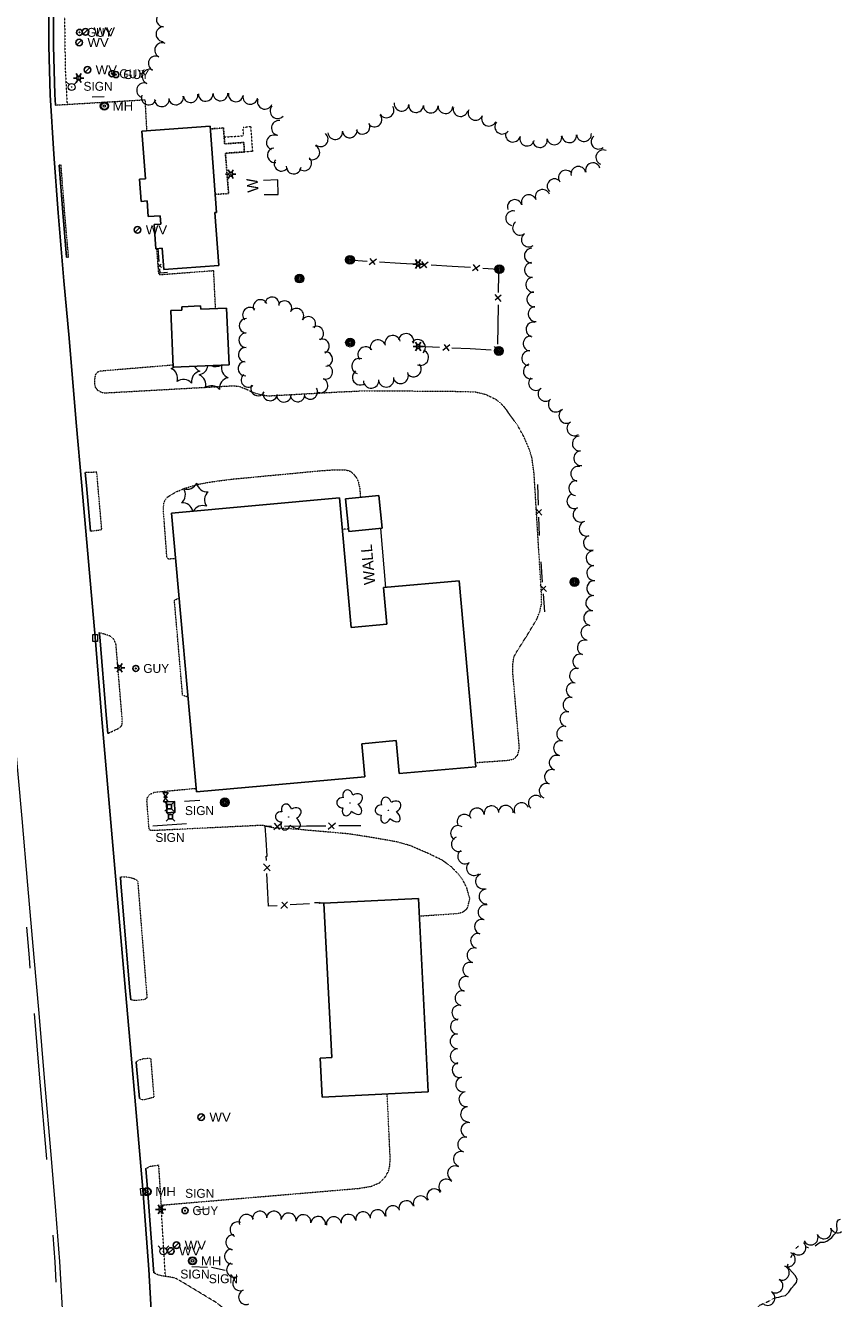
# Model space of a CAD drawing. Extents: x 386588 to 390135, y 96998 to 113606.
# Tile 40 of 93: x 387858 to 388298, y 100516 to 101202. Entities that reach past the tile are written whole.
import ezdxf
from ezdxf.enums import TextEntityAlignment as Align

# ---------------------------------------------------------------- set-up
doc = ezdxf.new("R2010")
doc.units = 0
doc.header["$MEASUREMENT"] = 0
for name, pattern in [('Wisdot3', [0.1875, 0.125, -0.0625]), ('Wisdot5', [0.1, 0.05, -0.05]), ('Wisdot6', [0.375, 0.125, -0.0625, 0.03125, -0.0625, 0.03125, -0.0625])]:
    doc.linetypes.add(name, pattern=pattern)
for name, color, linetype, lineweight in [('E_BLD', 241, 'Continuous', 25), ('E_DRN', 40, 'Continuous', 15), ('E_DWY', 2, 'Wisdot3', 15), ('E_LAND_Vegetation', 3, 'Continuous', 15), ('E_LTG', 21, 'Continuous', 25), ('E_MISCPROP', 30, 'Continuous', 15), ('E_MISCPROP_HvyDash', 241, 'Wisdot3', 25), ('E_MISCPROP_Railing', 30, 'Continuous', 15), ('E_PATH_Sidewalk', 2, 'Wisdot5', 15), ('E_RDWY', 21, 'Continuous', 25), ('E_RDWY_AsphConc', 200, 'Continuous', 25), ('E_SGN', 21, 'Continuous', 15), ('E_UTL_AG', 30, 'Continuous', 15), ('E_UTL_AG_Bold', 30, 'Continuous', 25), ('E_UTL_EGuyWire', 200, 'Continuous', 25), ('E_UTL_MH', 30, 'Continuous', 15), ('E_UTL_W', 5, 'Continuous', 25), ('E_UTL_WHydrant', 4, 'Continuous', 15), ('E_WAL', 40, 'Continuous', 25), ('E_WTR', 4, 'Wisdot6', 15), ('E_WTR_Elevations', 4, 'Continuous', 15)]:
    doc.layers.add(name, color=color, linetype=linetype, lineweight=lineweight)
doc.layers.add('P2S1_Complete', color=7, linetype='Continuous', lineweight=15, transparency=0.9)
doc.styles.add('Style-dot_font5', font='dot_font5.shx')
doc.styles.add('Style-IGR_FONT_0', font='dot_font15.shx')

# ---------------------------------------------------------------- blocks, each defined once
blk = doc.blocks.new('GUY')
at = {"layer": 'E_UTL_EGuyWire'}
for radius in [4, 0.5]:
    blk.add_circle((0, 0), radius, dxfattribs=at)
at = {"layer": 'E_UTL_EGuyWire', "style": 'Style-dot_font5'}
blk.add_text('GUY', height=12, dxfattribs=at).set_placement((10, 0), align=Align.MIDDLE_LEFT)
blk = doc.blocks.new('HYD')
at = {"layer": 'E_UTL_WHydrant'}
for p, q in [((-3.8, 3.8), (-8.3, 8.3)), ((3.8, 3.8), (8.3, 8.3))]:
    blk.add_line(p, q, dxfattribs=at)
for radius in [5.48, 0.42]:
    blk.add_circle((0, 0), radius, dxfattribs=at)
blk = doc.blocks.new('INLET')
at = {"layer": 'E_DRN', "flags": 128}
blk.add_lwpolyline([(-7.5, 10), (7.5, 10), (7.5, 0), (-7.5, 0)], close=True, dxfattribs=at)
blk = doc.blocks.new('LPOL')
at = {"layer": 'E_LTG'}
for p, q in [((-4, 0), (-1.5, 0)), ((-0.75, 1.3), (-2, 3.46)), ((0.75, 1.3), (2, 3.46)), ((1.5, 0), (4, 0)), ((-2, -3.46), (-0.75, -1.3)), ((2, -3.46), (0.75, -1.3))]:
    blk.add_line(p, q, dxfattribs=at)
for radius in [1.5, 1.5, 1.5, 0.125]:
    blk.add_circle((0, 0), radius, dxfattribs=at)
blk = doc.blocks.new('MH')
at = {"layer": 'E_UTL_MH'}
for radius in [5, 4, 1.5]:
    blk.add_circle((0, 0), radius, dxfattribs=at)
at = {"layer": 'E_UTL_MH', "style": 'Style-dot_font5', "width": 1.111111}
blk.add_text('MH', height=10.8, dxfattribs=at).set_placement((10, 0), align=Align.MIDDLE_LEFT)
blk = doc.blocks.new('MTR')
at = {"layer": 'E_UTL_AG', "flags": 128}
for points in [[(-3.8, 6.5), (3.8, 6.5), (0, 1.2)], [(-3.8, -6.5), (3.8, -6.5), (0, -1.2)]]:
    blk.add_lwpolyline(points, close=True, dxfattribs=at)
at = {"layer": 'E_UTL_AG'}
blk.add_ellipse((0, 0), major_axis=(2.5, 0), ratio=0.5, dxfattribs=at)
blk = doc.blocks.new('PED')
at = {"layer": 'E_UTL_AG_Bold'}
for p, q in [((-2.5, 2.5), (-5.3, 5.3)), ((2.5, 2.5), (5.3, 5.3)), ((-2.5, -2.5), (-5.3, -5.3)), ((2.5, -2.5), (5.3, -5.3))]:
    blk.add_line(p, q, dxfattribs=at)
at = {"layer": 'E_UTL_AG_Bold', "flags": 128}
blk.add_lwpolyline([(-2.5, -2.5), (2.5, -2.5), (2.5, 2.5), (-2.5, 2.5)], close=True, dxfattribs=at)
blk = doc.blocks.new('POLE')
at = {"layer": 'E_MISCPROP'}
for radius in [4.46, 3.35, 2.23, 1.12]:
    blk.add_circle((0, 0), radius, dxfattribs=at)
blk = doc.blocks.new('SIGN')
at = {"layer": 'E_SGN', "lineweight": 13, "style": 'Style-dot_font5'}
blk.add_text('SIGN', height=12, dxfattribs=at).set_placement((0, 0), align=Align.MIDDLE_CENTER)
blk = doc.blocks.new('DTRE')
at = {"layer": 'E_LAND_Vegetation'}
blk.add_circle((-0.2, 0), 0.183, dxfattribs=at)
for centre, major_axis, ratio in [((-1.9, 5.3), (1.36, -4.98), 0.782863), ((-5.9, 0.2), (4.93, -0.12), 0.832022), ((4.1, 2.7), (-5.27, -2.93), 0.691916), ((-2.5, -5.2), (1.8, 4.86), 0.716896), ((3.5, -3.7), (-5.01, 4.58), 0.560249)]:
    blk.add_ellipse(centre, major_axis=major_axis, ratio=ratio, start_param=1.570796, end_param=4.712389, dxfattribs=at)
blk = doc.blocks.new('WV')
at = {"layer": 'E_UTL_W'}
blk.add_line((-2.8, -2.8), (2.8, 2.8), dxfattribs=at)
blk.add_circle((0, 0), 4, dxfattribs=at)
at = {"layer": 'E_UTL_W', "style": 'Style-dot_font5', "width": 1.111111}
blk.add_text('WV', height=10.8, dxfattribs=at).set_placement((10, 0), align=Align.MIDDLE_LEFT)

msp = doc.modelspace()

# ---------------------------------------------------------------- linework, layer by layer
at = {"layer": 'E_BLD'}
for p, q in [((387920.69, 101145.05), (387957.53, 101147.86)), ((387922.65, 101119.37), (387920.69, 101145.05)), ((387920.69, 101145.05), (387920.69, 101145.05)), ((387957.53, 101147.86), (387961.09, 101101.27)), ((387957.53, 101147.86), (387957.53, 101147.86)), ((387919.48, 101119.13), (387922.65, 101119.37)), ((387920.39, 101107.2), (387919.48, 101119.13)), ((387922.65, 101119.37), (387922.65, 101119.37)), ((387923.58, 101107.45), (387920.39, 101107.2)), ((387920.39, 101107.2), (387920.39, 101107.2)), ((387924.23, 101099.02), (387923.58, 101107.45)), ((387923.58, 101107.45), (387923.58, 101107.45)), ((387930.62, 101099.51), (387924.23, 101099.02)), ((387924.23, 101099.02), (387924.23, 101099.02)), ((387930.96, 101095.02), (387930.62, 101099.51)), ((387930.62, 101099.51), (387930.62, 101099.51)), ((387961.09, 101101.27), (387960.05, 101101.2)), ((387960.05, 101101.2), (387962.23, 101072.7)), ((387961.09, 101101.27), (387961.09, 101101.27)), ((387927.34, 101094.74), (387930.96, 101095.02)), ((387928.33, 101081.71), (387927.34, 101094.74)), ((387930.96, 101095.02), (387930.96, 101095.02)), ((387931.69, 101081.97), (387928.33, 101081.71)), ((387928.33, 101081.71), (387928.33, 101081.71)), ((387932.57, 101070.44), (387931.69, 101081.97)), ((387931.69, 101081.97), (387931.69, 101081.97)), ((387962.23, 101072.7), (387932.57, 101070.44)), ((387932.57, 101070.44), (387932.57, 101070.44)), ((387962.23, 101072.7), (387962.23, 101072.7)), ((387952.46, 101050.92), (387942.31, 101050.46)), ((387942.31, 101050.46), (387942.4, 101048.6)), ((387952.54, 101049.11), (387952.46, 101050.92)), ((387952.46, 101050.92), (387952.46, 101050.92)), ((387966.44, 101049.74), (387952.54, 101049.11)), ((387952.54, 101049.11), (387952.54, 101049.11)), ((387967.83, 101019.16), (387966.44, 101049.74)), ((387942.4, 101048.6), (387936.35, 101048.33)), ((387936.35, 101048.33), (387936.35, 101048.33)), ((387936.35, 101048.33), (387937.73, 101017.8)), ((387942.4, 101048.6), (387942.4, 101048.6)), ((387937.73, 101017.8), (387967.83, 101019.16)), ((387937.73, 101017.8), (387937.73, 101017.8)), ((387967.83, 101019.16), (387967.83, 101019.16)), ((388027.3, 100947.38), (387936.68, 100939.22)), ((388033.6, 100877.51), (388027.3, 100947.38)), ((388048.58, 100948.61), (388030.59, 100946.89)), ((388030.59, 100946.89), (388030.59, 100946.89)), ((388030.59, 100946.89), (388032.28, 100929.26)), ((388050.26, 100930.98), (388048.58, 100948.61)), ((387936.68, 100939.22), (387936.68, 100939.22)), ((387936.68, 100939.22), (387950.22, 100788.9)), ((388032.28, 100929.26), (388050.26, 100930.98)), ((388032.28, 100929.26), (388032.28, 100929.26)), ((388050.26, 100930.98), (388050.26, 100930.98)), ((388091.8, 100902.65), (388051.08, 100898.98)), ((388051.08, 100898.98), (388051.08, 100898.98)), ((388051.08, 100898.98), (388052.85, 100879.24)), ((388100.83, 100802.42), (388091.8, 100902.65)), ((388091.8, 100902.65), (388091.8, 100902.65)), ((388052.85, 100879.24), (388033.6, 100877.51)), ((388033.6, 100877.51), (388033.6, 100877.51)), ((388052.85, 100879.24), (388052.85, 100879.24)), ((388039.4, 100814.85), (388057.94, 100816.52)), ((388057.94, 100816.52), (388057.94, 100816.52)), ((388057.94, 100816.52), (388059.55, 100798.7)), ((388041, 100797.07), (388039.4, 100814.85)), ((388039.4, 100814.85), (388039.4, 100814.85)), ((388059.55, 100798.7), (388100.83, 100802.42)), ((387950.22, 100788.9), (388041, 100797.07)), ((388041, 100797.07), (388041, 100797.07)), ((388059.55, 100798.7), (388059.55, 100798.7)), ((388069.93, 100731.44), (388018.91, 100728.87)), ((388018.91, 100728.87), (388018.91, 100728.87)), ((388018.91, 100728.87), (388023.1, 100645.65)), ((388075.19, 100627.09), (388069.93, 100731.44)), ((388069.93, 100731.44), (388069.93, 100731.44)), ((388023.1, 100645.65), (388016.96, 100645.34)), ((388016.96, 100645.34), (388018.02, 100624.21)), ((388023.1, 100645.65), (388023.1, 100645.65)), ((388018.02, 100624.21), (388075.19, 100627.09)), ((388018.02, 100624.21), (388018.02, 100624.21)), ((388075.19, 100627.09), (388075.19, 100627.09))]:
    msp.add_line(p, q, dxfattribs=at)
at = {"layer": 'E_DWY', "flags": 128}
for points in [[(387874.22, 101159.17), (387922.44, 101162.04), (387923.34, 101145.25)], [(387880.19, 101077.14), (387881.26, 101077.23), (387879.25, 101100.25), (387877.23, 101126.81), (387876.22, 101126.73)], [(387928.69, 101081.74), (387929.66, 101069.23), (387929.83, 101068.34), (387930.35, 101067.86), (387930.88, 101067.78), (387959.5, 101069.94)], [(387960.51, 101049.47), (387959.5, 101069.94)], [(387937.68, 101018.97), (387897.9, 101015.66), (387896.78, 101015.02), (387895.62, 101013.63), (387895.27, 101011.09), (387895.21, 101008.89), (387895.64, 101007.06), (387896.8, 101005.5), (387898.94, 101004.36), (387901.06, 101003.92), (387903.29, 101004.12), (387968.04, 101007.73), (387972.75, 101007.69), (387976.97, 101006.04), (387980.54, 101004.34), (387985.33, 101002.91), (387988.96, 101002.39), (388027.27, 101004.52), (388041.91, 101005.18), (388088.89, 101004.85), (388100.31, 101004.56), (388105.89, 101003.26), (388111.65, 101000.48), (388115.07, 100997.63), (388117.91, 100993.92)], [(388100.63, 100804.65), (388118.56, 100805.94), (388121.54, 100806.79), (388123.39, 100808.78), (388124.28, 100812.5), (388120.84, 100852.04), (388120.75, 100857.69), (388121.38, 100861.72), (388123.02, 100864.71), (388128.54, 100873.39), (388133.52, 100881.68), (388135.27, 100885.93), (388136.3, 100890.56), (388136.23, 100894.85), (388132.21, 100960.51), (388131.06, 100969.01), (388129.43, 100974.18), (388126.82, 100980.16), (388123.54, 100986.07), (388117.91, 100993.92)], [(387897.09, 100954.25), (387896.49, 100961.2), (387890.26, 100961.05)], [(387932.45, 100941.93), (387932.61, 100944.71), (387933.45, 100946.5), (387934.66, 100947.88), (387936.54, 100949.07), (387939.36, 100950.69), (387943.98, 100952.55), (387951.05, 100954.73), (387959.12, 100956.16), (387969.4, 100957.5), (388017.76, 100962.09), (388024.95, 100962.57), (388030.74, 100962.44), (388033.29, 100961.7), (388034.94, 100960.15), (388036.48, 100958.15), (388037.45, 100956), (388038.17, 100952.78), (388038.63, 100947.66)], [(387893.02, 100929.47), (387898.67, 100930.15), (387899.16, 100930.41), (387897.09, 100954.25)], [(387938.89, 100914.67), (387935.43, 100914.37), (387934.67, 100914.62), (387934.3, 100915.15), (387932.45, 100939.98), (387932.45, 100941.93)], [(387945.62, 100839.91), (387942.73, 100840.98), (387938.32, 100892.2), (387940.81, 100893.36)], [(387902.39, 100820.36), (387908.53, 100823.26), (387909.93, 100824.63), (387910.24, 100825.89), (387910.25, 100827.35), (387906.84, 100868.34), (387906.16, 100870.16), (387905.28, 100871.67), (387903.49, 100872.95), (387897.85, 100874.74)], [(388070.41, 100721.97), (388091.17, 100723.33), (388093.99, 100724.18), (388096.27, 100726.14), (388097.6, 100731.2), (388095.95, 100737.07), (388093.98, 100741.02), (388091.07, 100744.88), (388087.2, 100748.87), (388082.3, 100752.25), (388075, 100755.76), (388065.53, 100759.87), (388058.59, 100761.82), (388044.84, 100764.28), (388032.32, 100766.2), (388017.38, 100767.53), (388003.54, 100768.75), (387991.64, 100769.43), (387985.84, 100770.83), (387926.06, 100767.95), (387924.94, 100768.28), (387924.67, 100768.9), (387923.51, 100784.04), (387923.65, 100785.58), (387924.41, 100786.81), (387924.85, 100787.44), (387926.17, 100788.07), (387927.56, 100788.71), (387950.05, 100790.8)], [(387909.18, 100743.11), (387911.68, 100743.11), (387914.26, 100742.79), (387916.12, 100742.29), (387917.97, 100741.34), (387918.53, 100740.77), (387923.51, 100678.04), (387923.06, 100677.48), (387922.26, 100676.9), (387921.31, 100676.81), (387917.6, 100676.45), (387916.41, 100676.45), (387914.81, 100676.75)], [(387917.76, 100643.34), (387919.42, 100644.4), (387921.57, 100645.06), (387923.7, 100645.26), (387925.5, 100645.38), (387927.25, 100624.19), (387922.11, 100622.85), (387920.8, 100622.9), (387919.5, 100623.62)], [(387922.85, 100585.75), (387925.29, 100587), (387929.73, 100587.71), (387931.14, 100566.06), (388037.67, 100575.09), (388044.39, 100576.24), (388048.79, 100578.04), (388051.91, 100581.1), (388053.77, 100584.47), (388054.43, 100587.37), (388054.66, 100591.09), (388053.03, 100625.97)], [(388080.52, 100334.33), (388048.02, 100347.72), (388050.34, 100384.17), (388051.17, 100392.97), (388050.91, 100398.02), (388049.99, 100401.57), (388048.57, 100404.26), (388047.17, 100407.47), (388045.58, 100409.64), (388043, 100412.37), (388040.48, 100414.45), (388036.78, 100416.64), (388032.75, 100418.58), (388028.71, 100420.59), (388021.53, 100422.73), (388017.22, 100423.77), (388009.91, 100424.31), (388002.35, 100424.38), (387994.65, 100424.37), (387982.42, 100424), (387977.28, 100423.8), (387974.23, 100424.6), (387972.51, 100425.89), (387971.31, 100427.8), (387970.7, 100429.63), (387968.88, 100463.81), (387969.28, 100469.44), (387970.26, 100476.65), (387970.77, 100486.57), (387970.98, 100493.49), (387970.49, 100499.32), (387969.67, 100502.58), (387968.65, 100504.96), (387967.31, 100507.59), (387964.94, 100510.26), (387961.24, 100513.32), (387941.9, 100524.98), (387938.76, 100526.71), (387935.5, 100527.34), (387932.7, 100527.73), (387929.66, 100528.38), (387927.15, 100529.61)]]:
    msp.add_lwpolyline(points, dxfattribs=at)
at = {"layer": 'E_LAND_Vegetation'}
for centre, radius, start, end in [((387932.6, 101205.34), 3.97, 88.41872, 268.41872), ((387932.38, 101197.4), 3.97, 88.41872, 268.41872), ((387931.68, 101188.78), 3.97, 64.29521, 244.29521), ((387928.24, 101181.62), 3.97, 64.29521, 244.29521), ((387924.94, 101174.53), 3.97, 67.96506, 247.96506), ((387921.97, 101167.16), 3.97, 67.96506, 247.96506), ((387963.13, 101165.43), 3.97, 181.35106, 1.35106), ((387971.39, 101164.95), 3.97, 170.00466, 350.00466), ((387924.45, 101163.23), 3.97, 161.871, 341.871), ((387931.53, 101162.3), 3.97, 182.77121, 2.77121), ((387939.18, 101163.29), 3.97, 189.34693, 9.34693), ((387947.06, 101164.51), 3.97, 188.62601, 8.62601), ((387955.19, 101165.23), 3.97, 181.35106, 1.35106), ((387979.21, 101163.57), 3.97, 170.00466, 350.00466), ((387987.06, 101160.96), 3.97, 159.13146, 339.13146), ((387993.94, 101155.93), 3.97, 137.84214, 317.84214), ((388060.81, 101159.89), 3.97, 173.53218, 353.53218), ((388068.57, 101159.14), 3.97, 177.97881, 357.97881), ((388076.51, 101158.86), 3.97, 177.97881, 357.97881), ((388084.45, 101158.58), 3.97, 177.97881, 357.97881), ((388046.19, 101151.38), 3.97, 218.94721, 38.94721), ((388052.67, 101156.33), 3.97, 211.83134, 31.83134), ((388092.58, 101157), 3.97, 167.006, 347.006), ((388100.61, 101154.99), 3.97, 156.33392, 336.33392), ((388107.88, 101151.8), 3.97, 156.33392, 336.33392), ((387994.58, 101146.84), 3.97, 82.61009, 262.61009), ((388025.02, 101144.6), 3.97, 185.26798, 5.26798), ((388032.86, 101145.49), 3.97, 186.76384, 6.76384), ((388039.76, 101147.49), 3.97, 206.89699, 26.89699), ((388115.03, 101147.52), 3.97, 142.71018, 322.71018), ((387991.9, 101138.96), 3.97, 70.30005, 250.30005), ((388017.16, 101140.73), 3.97, 229.51523, 49.51523), ((388120.8, 101143.2), 3.97, 164.56675, 344.56675), ((388128.46, 101141.08), 3.97, 164.56675, 344.56675), ((388135.35, 101140.28), 3.97, 190.54972, 10.54972), ((388143.15, 101141.74), 3.97, 190.54972, 10.54972), ((388151.2, 101142.87), 3.97, 184.70633, 4.70633), ((388159.12, 101143.52), 3.97, 184.70633, 4.70633), ((388166.88, 101139.4), 3.97, 129.39406, 309.39406), ((387992.46, 101132.07), 3.97, 98.57814, 278.57814), ((388012.67, 101133.66), 3.97, 245.36443, 65.36443), ((388169.48, 101130.97), 3.97, 67.81748, 247.81748), ((387996.04, 101127.52), 3.97, 146.42767, 326.42767), ((388002.61, 101125.99), 3.97, 176.42088, 356.42088), ((388008.32, 101127.75), 3.97, 228.66851, 48.66851), ((388156.07, 101122.09), 3.97, 11.96963, 191.96963), ((388163.9, 101124.08), 3.97, 16.10399, 196.10399), ((388143.24, 101115.43), 3.97, 44.94827, 224.94827), ((388149.31, 101120.05), 3.97, 35.73004, 215.73004), ((388129.38, 101106.81), 3.97, 21.09195, 201.09195), ((388136.8, 101109.67), 3.97, 21.09195, 201.09195), ((388121.79, 101104.21), 3.97, 18.50361, 198.50361), ((388120.93, 101098.17), 3.97, 77.78096, 257.78096), ((388124.6, 101092.99), 3.97, 126.61516, 306.61516), ((388129.34, 101086.62), 3.97, 126.61516, 306.61516), ((388130.99, 101078), 3.97, 89.00027, 269.00027), ((388131.04, 101070.24), 3.97, 94.63677, 274.63677), ((388131.68, 101062.32), 3.97, 94.63677, 274.63677), ((387990.96, 101051.73), 3.88, 349.89085, 169.89085), ((388132.33, 101054.41), 3.97, 94.71738, 274.71738), ((387978.97, 101046.16), 3.88, 46.27467, 226.27467), ((387984.71, 101050.38), 3.88, 28.96308, 208.96308), ((387997.71, 101049.72), 3.88, 330.04513, 150.04513), ((388004.14, 101045.64), 3.88, 325.73504, 145.73504), ((388132.99, 101046.49), 3.97, 94.71738, 274.71738), ((387977.13, 101040.16), 3.88, 88.9911, 268.9911), ((388010.54, 101041.26), 3.88, 325.59465, 145.59465), ((388131.85, 101038.14), 3.97, 77.60908, 257.60908), ((387976.99, 101032.4), 3.88, 88.9911, 268.9911), ((388014.89, 101036.02), 3.88, 300.61146, 120.61146), ((388063.16, 101031.76), 4.2, 346.43732, 166.43732), ((387976.67, 101024.56), 3.88, 86.24031, 266.24031), ((388017.91, 101029.16), 3.88, 292.54188, 112.54188), ((388041.43, 101024.58), 4.2, 37.13124, 217.13124), ((388048.04, 101028.39), 4.2, 17.66528, 197.66528), ((388056, 101030.72), 4.2, 14.85556, 194.85556), ((388069.46, 101028.49), 4.2, 316.43894, 136.43894), ((388130.27, 101030.59), 3.97, 84.47612, 264.47612), ((388019.67, 101022.22), 3.88, 274.20536, 94.20536), ((388038.09, 101018.38), 4.2, 72.27098, 252.27098), ((388071.09, 101023.02), 4.2, 245.51858, 65.51858), ((388129.51, 101022.68), 3.97, 84.47612, 264.47612), ((387935.43, 101022.81), 5.72, 281.26735, 299.40418), ((387934.31, 101011.93), 5.72, 341.26735, 67.03226), ((387953.16, 101010), 5.72, 101.26736, 187.03227), ((387954.28, 101020.88), 5.72, 206.60643, 247.03227), ((387950.63, 101019.36), 5.72, 281.26735, 352.75774), ((387960.61, 101023.84), 5.72, 243.42391, 301.75876), ((387969.48, 101017.44), 5.72, 164.24741, 247.03227), ((387976.54, 101017.1), 3.88, 95.26384, 275.26384), ((388019.73, 101015.29), 3.88, 250.60471, 70.60471), ((388038.46, 101012.45), 4.2, 126.87772, 306.87772), ((388060.24, 101013.23), 4.2, 203.68896, 23.68896), ((388067.15, 101016.87), 4.2, 218.96157, 38.96157), ((388130.38, 101015.59), 3.97, 105.46761, 285.46761), ((387943.18, 101005.52), 5.72, 41.26735, 127.03226), ((387949.51, 101008.48), 5.72, 341.26735, 67.03226), ((387958.38, 101002.07), 5.72, 41.26735, 127.03226), ((387968.36, 101006.55), 5.72, 101.26736, 187.03227), ((387978.18, 101010.91), 3.88, 129.59407, 309.59407), ((387983.34, 101006.34), 3.88, 152.64314, 332.64314), ((388017.16, 101007.97), 3.88, 250.60471, 70.60471), ((388044.37, 101010.72), 4.2, 184.33765, 4.33765), ((388052.46, 101011.35), 4.2, 192.64935, 12.64935), ((388133.21, 101009.27), 3.97, 135.17849, 315.17849), ((387989.91, 101003.65), 3.88, 171.21897, 351.21897), ((387997.38, 101002.87), 3.88, 178.60941, 358.60941), ((388004.75, 101003.05), 3.88, 189.94995, 9.94995), ((388011.58, 101004.48), 3.88, 213.15431, 33.15431), ((388138.36, 101003.48), 4, 133.85817, 313.85817), ((388143.9, 100997.71), 4, 133.85817, 313.85817), ((388149.6, 100991.6), 4, 122.61163, 302.61163), ((388153.91, 100984.86), 4, 122.61163, 302.61163), ((388156.83, 100976.71), 4, 95.46531, 275.46531), ((388157.59, 100968.75), 4, 95.46531, 275.46531), ((388155.99, 100960.36), 4, 78.47222, 258.47222), ((387945.17, 100957.75), 5.72, 249.63402, 335.39893), ((387956.02, 100956.32), 5.72, 189.63402, 275.39893), ((388154.89, 100952.62), 4, 83.90393, 263.90393), ((387938.51, 100949.06), 5.72, 309.63401, 35.39892), ((387960.21, 100946.21), 5.72, 129.63402, 215.39893), ((388153.91, 100945.65), 4, 114.59954, 294.59954), ((387942.7, 100938.96), 5.72, 13.18275, 95.39892), ((387953.55, 100937.53), 5.72, 69.63401, 151.25631), ((388157.24, 100938.37), 4, 114.59954, 294.59954), ((388160.53, 100930.81), 4, 106.77287, 286.77287), ((388162.83, 100923.15), 4, 106.77287, 286.77287), ((388164.29, 100914.87), 4, 92.45185, 272.45185), ((388164.63, 100906.87), 4, 92.45185, 272.45185), ((388164.62, 100898.69), 4, 86.37362, 266.37362), ((388164.11, 100890.7), 4, 86.37362, 266.37362), ((388162.99, 100882.56), 4, 79.12475, 259.12475), ((388161.48, 100874.7), 4, 79.12475, 259.12475), ((388159.54, 100866.72), 4, 72.08116, 252.08116), ((388157.07, 100859.11), 4, 72.08116, 252.08116), ((388155.32, 100851.48), 4, 77.28679, 257.28679), ((388153.56, 100843.67), 4, 77.28679, 257.28679), ((388151.83, 100835.88), 4, 77.76245, 257.76245), ((388150.13, 100828.06), 4, 77.76245, 257.76245), ((388148.44, 100820.24), 4, 77.76245, 257.76245), ((388146.74, 100812.42), 4, 77.76245, 257.76245), ((388144.38, 100804.59), 4, 72.26309, 252.26309), ((388141.83, 100796.9), 4, 68.89971, 248.89971), ((388138.95, 100789.43), 4, 68.89971, 248.89971), ((388109.29, 100777.31), 4, 8.47772, 188.47772), ((388116.94, 100777.6), 4, 358.55122, 178.55122), ((388125.44, 100778.99), 4, 23.39155, 203.39155), ((388133.14, 100782.96), 4, 46.47587, 226.47587), ((388094.77, 100772.74), 4, 26.49506, 206.49506), ((388101.38, 100776.13), 4, 8.47772, 188.47772), ((388091.23, 100766.68), 4, 57.89948, 237.89948), ((388091.65, 100760.67), 4, 110.26664, 290.26664), ((388095.05, 100754.08), 4, 125.92937, 305.92937), ((388099.8, 100747.76), 4, 128.66922, 308.66922), ((388104.63, 100740.66), 4, 108.11299, 288.11299), ((388106.57, 100732.43), 4, 92.0262, 272.0262), ((388106.05, 100724.04), 4, 77.64878, 257.64878), ((388104.13, 100716.14), 4, 73.47406, 253.47406), ((388101.99, 100708.53), 4, 76.34036, 256.34036), ((388100.1, 100700.75), 4, 76.34036, 256.34036), ((388097.8, 100692.98), 4, 73.08325, 253.08325), ((388095.64, 100685.32), 4, 74.42918, 254.42918), ((388093.66, 100677.67), 4, 77.417, 257.417), ((388091.93, 100669.86), 4, 77.417, 257.417), ((388091.16, 100662.25), 4, 87.44538, 267.44538), ((388090.96, 100654.35), 4, 90.37133, 270.37133), ((388091.01, 100646.35), 4, 90.37133, 270.37133), ((388092.04, 100638.92), 4, 103.99347, 283.99347), ((388093.99, 100631.17), 4, 104.28193, 284.28193), ((388095.7, 100623.17), 4, 98.58698, 278.58698), ((388096.6, 100615.05), 4, 93.08159, 273.08159), ((388096.79, 100606.58), 4, 77.58403, 257.58403), ((388095.08, 100598.76), 4, 77.58403, 257.58403), ((388092.72, 100590.95), 4, 72.7904, 252.7904), ((388089.55, 100583.2), 4, 59.43605, 239.43605), ((388084.87, 100576.08), 4, 42.09814, 222.09814), ((388063.3, 100564.44), 4, 16.25353, 196.25353), ((388071.1, 100567.03), 4, 23.1118, 203.1118), ((388078.44, 100570.82), 4, 32.02939, 212.02939), ((387984.41, 100558.79), 4, 5.46106, 185.46106), ((387991.97, 100558.79), 4, 353.0993, 173.0993), ((387999.93, 100557.83), 4, 353.62388, 173.62388), ((388040.05, 100558.51), 4, 10.00362, 190.00362), ((388047.89, 100559.6), 4, 7.58657, 187.58657), ((388056.09, 100561.71), 4, 24.58941, 204.58941), ((387972.34, 100553.03), 4, 67.24319, 247.24319), ((387977.21, 100557.06), 4, 21.40883, 201.40883), ((388007.88, 100556.94), 4, 353.62388, 173.62388), ((388015.79, 100555.96), 4, 352.86483, 172.86483), ((388024.25, 100555.84), 4, 9.22449, 189.22449), ((388032.17, 100557.12), 4, 10.00362, 190.00362), ((387970.02, 100546.05), 4, 84.79433, 264.79433), ((388281.32, 100548.57), 3.97, 204.87216, 24.87216), ((388288.52, 100551.9), 3.97, 204.87216, 24.87216), ((388295.84, 100555.14), 3.97, 203.01733, 301.88977), ((387969.3, 100538.43), 4, 95.4648, 275.4648), ((388274.75, 100543.17), 3.97, 225.43273, 45.43273), ((387970.48, 100531.21), 4, 114.41015, 294.41015), ((388269.06, 100536.79), 3.97, 245.79033, 65.79033), ((387973.79, 100523.92), 4, 114.41015, 294.41015), ((388265.8, 100529.55), 3.97, 245.79033, 65.79033), ((387976.9, 100516.49), 4, 112.62458, 292.62458), ((388262.36, 100522.71), 3.97, 237.53022, 57.53022), ((388258.09, 100516), 3.97, 237.53022, 57.53022)]:
    msp.add_arc(centre, radius, start, end, dxfattribs=at)
at = {"layer": 'E_MISCPROP_HvyDash', "flags": 128}
for points in [[(387965.43, 101138.26), (387964.76, 101146.85), (387957.65, 101146.3)], [(387975.73, 101138.99), (387965.43, 101138.26)], [(387975.73, 101138.99), (387976.03, 101133.86)], [(387960.34, 101111.06), (387967.52, 101111.41), (387965.82, 101133.22)], [(387976.03, 101133.86), (387965.82, 101133.22)]]:
    msp.add_lwpolyline(points, dxfattribs=at)
at = {"layer": 'E_MISCPROP_Railing'}
for p, q in [((388043.34, 101073.28), (388047.25, 101076.29)), ((388043.71, 101076.51), (388046.31, 101073.17)), ((387931.41, 101071.61), (387929.24, 101073.73)), ((387929.42, 101071.55), (387931.22, 101073.43)), ((388071.17, 101071.59), (388075.08, 101074.6)), ((388071.53, 101074.81), (388074.13, 101071.47)), ((388098.99, 101069.89), (388102.9, 101072.9)), ((388099.36, 101073.12), (388101.96, 101069.78)), ((388111.14, 101056.95), (388114.33, 101053.18)), ((388114.38, 101056.73), (388111.16, 101053.98)), ((388086.8, 101029.95), (388082.93, 101026.9)), ((388086.47, 101026.72), (388083.84, 101030.03)), ((388110.72, 101029.07), (388113.91, 101025.31)), ((388113.96, 101028.86), (388110.75, 101026.11)), ((388136.43, 100938.11), (388133.11, 100941.67)), ((388133.23, 100938.17), (388136.26, 100941.03)), ((388138.86, 100896.88), (388135.48, 100900.25)), ((388135.72, 100896.82), (388138.59, 100899.75)), ((387991.92, 100768.52), (387995.8, 100771.97)), ((387992.06, 100771.93), (387995.04, 100768.62)), ((388021.26, 100768.77), (388025.15, 100772.22)), ((388021.41, 100772.19), (388024.39, 100768.87)), ((387989.99, 100746.25), (387986.41, 100750)), ((387986.58, 100746.27), (387989.78, 100749.37)), ((387999.34, 100729.65), (387995.61, 100726.04)), ((387999.34, 100726.24), (387996.22, 100729.41)), ((388016.91, 100729.28), (388016.2, 100728.73)), ((388016.85, 100728.69), (388016.37, 100729.29))]:
    msp.add_line(p, q, dxfattribs=at)
at = {"layer": 'E_MISCPROP_Railing', "flags": 128}
for points in [[(387986.64, 101110.94), (387994.31, 101111), (387994.03, 101118.78), (387986.3, 101118.41)], [(387930.07, 101074.85), (387929.5, 101081.8)], [(387934.51, 101068.9), (387930.59, 101068.62), (387930.41, 101070.81)], [(388032.35, 101075.7), (388042.29, 101075.09)], [(388048.86, 101074.69), (388060.17, 101074)], [(388060.17, 101074), (388070.11, 101073.39)], [(388076.69, 101072.99), (388087.99, 101072.3)], [(388087.99, 101072.3), (388097.94, 101071.7)], [(388104.51, 101071.3), (388113.09, 101070.77), (388113.05, 101068.04)], [(388113.05, 101068.04), (388112.9, 101058.08)], [(388112.8, 101051.5), (388112.63, 101040.17)], [(388112.63, 101040.17), (388112.48, 101030.21)], [(388081.3, 101028.48), (388069.99, 101029.05)], [(388097.83, 101027.65), (388087.88, 101028.15)], [(388109.14, 101027.09), (388097.83, 101027.65)], [(388134.53, 100943.4), (388134.16, 100954.57)], [(388135.09, 100927.08), (388134.75, 100936.91)], [(388052.3, 100899.09), (388049.62, 100930.92)], [(388136.81, 100902.01), (388136.04, 100912.96)], [(388137.94, 100886.01), (388137.26, 100895.64)], [(387987.72, 100763.26), (387987.26, 100770.31), (387990.68, 100770.34)], [(387997.61, 100770.4), (388009.54, 100770.5)], [(388009.54, 100770.5), (388020.03, 100770.6)], [(388026.96, 100770.66), (388038.89, 100770.76)], [(387987.91, 100751.87), (387987.8, 100754.16), (387988.32, 100754.16), (387987.72, 100763.26)], [(387988.7, 100734.47), (387988.22, 100744.94)], [(387993.73, 100727.52), (387989.02, 100727.26), (387988.7, 100734.47)], [(388011.13, 100728.46), (388000.65, 100727.89)], [(388015.91, 100729.01), (388013.85, 100729.11)], [(388018.91, 100728.87), (388017.1, 100728.95)]]:
    msp.add_lwpolyline(points, dxfattribs=at)
at = {"layer": 'E_PATH_Sidewalk', "flags": 128}
for points in [[(387998.12, 101706.53), (387996.54, 101705.49), (387995.11, 101703.58), (387980.46, 101670.58), (387966.09, 101638.25), (387955.66, 101612.14), (387941.89, 101575.28), (387933.96, 101552.13), (387925.12, 101523.78), (387917.82, 101497.62), (387911.71, 101473.55), (387905.7, 101450.32), (387899.65, 101423.23), (387895.16, 101398.1), (387891.61, 101374.45), (387888.01, 101347.19), (387884.44, 101315.86), (387881.84, 101287.04), (387880.35, 101258.46), (387879.44, 101232.62), (387879.12, 101204.11), (387879.47, 101178.17), (387880.48, 101159.54)], [(387965.14, 101141.91), (387975.66, 101142.62), (387975.33, 101147.15), (387979.41, 101147.61), (387980.38, 101134.17), (387976.03, 101133.86)], [(388032.14, 100930.64), (388028.83, 100930.46)], [(387933.48, 100527.62), (387931.14, 100566.06)]]:
    msp.add_lwpolyline(points, dxfattribs=at)
at = {"layer": 'E_RDWY', "flags": 128}
for points in [[(387915.46, 101511.49), (387903.41, 101465.84), (387896.6, 101436.24), (387891.15, 101409.21), (387887.84, 101390.13), (387883.84, 101363.4), (387880.3, 101336.4), (387877.14, 101303.81), (387874.89, 101273.12), (387873.57, 101243.69), (387873.08, 101215.07), (387873.17, 101191.1), (387873.9, 101164.8), (387874.23, 101159.17)], [(387870.58, 101215.09), (387870.67, 101191.06), (387871.4, 101164.7), (387873.26, 101132.72), (387875.65, 101101.08), (387878.77, 101064.32), (387881.53, 101033.49), (387885.45, 100988.07), (387888.36, 100953.85)], [(387876.22, 101126.73), (387878.14, 101101.28), (387880.19, 101077.14)], [(387890.26, 100961.05), (387890.85, 100954.06)], [(387888.36, 100953.84), (387895.55, 100872.28), (387899.01, 100830.22), (387907, 100739.36), (387911.89, 100681.4), (387915.48, 100640.75), (387921.31, 100574.71), (387924.55, 100531.36), (387926.79, 100490.63), (387927.98, 100456.37), (387928.79, 100412.85), (387928.59, 100390.87), (387927.96, 100344.68), (387925.7, 100296.43), (387921.84, 100239.84), (387919.25, 100203.5)], [(387890.85, 100954.06), (387893.02, 100929.47)], [(387897.85, 100874.74), (387898.04, 100872.49), (387901.5, 100830.43), (387902.39, 100820.36)], [(387909.18, 100743.11), (387909.49, 100739.58), (387914.38, 100681.62), (387914.81, 100676.75)], [(387917.76, 100643.34), (387917.97, 100640.97), (387919.5, 100623.62)], [(387922.85, 100585.75), (387923.81, 100574.91), (387927.04, 100531.52), (387927.15, 100529.61)]]:
    msp.add_lwpolyline(points, dxfattribs=at)
at = {"layer": 'E_RDWY_AsphConc', "flags": 128}
msp.add_lwpolyline([(387934.17, 100777.58), (387938.58, 100777.85), (387938.43, 100783.67), (387934.01, 100783.55), (387934.17, 100777.58)], dxfattribs=at)
at = {"layer": 'E_SGN', "ltscale": 5}
msp.add_line((387900.42, 101163.65), (387894.01, 101163.42), dxfattribs=at)
at = {"layer": 'E_SGN'}
for p, q in [((387943.85, 100783.87), (387952.08, 100784.32)), ((387926.67, 100770.6), (387944.77, 100771.8)), ((387950.15, 100563.56), (387956.32, 100564.29)), ((387947.77, 100533.05), (387956.17, 100532.55)), ((387958.4, 100532.69), (387965.76, 100530.93))]:
    msp.add_line(p, q, dxfattribs=at)
at = {"layer": 'E_WTR', "flags": 128}
for points in [[(388273.48, 100542.72), (388274.17, 100543.67), (388274.79, 100543.97)], [(388245.59, 100496.56), (388245.77, 100498.51), (388246.54, 100501.94), (388248.01, 100504.78), (388249.49, 100507.02), (388251.61, 100509.49), (388253.88, 100512.19), (388256.06, 100513.09), (388259.89, 100514.9), (388261.84, 100515.91), (388261.96, 100515.94)]]:
    msp.add_lwpolyline(points, dxfattribs=at)
at = {"layer": 'E_WTR_Elevations', "flags": 128}
for points in [[(388283.7, 100544.07), (388285.14, 100545.15), (388286.36, 100546.05), (388288.53, 100546.17), (388290.06, 100546.62), (388292.66, 100548.57), (388293.83, 100549.99), (388294.81, 100551.09), (388295.55, 100552.51), (388295.43, 100555.59), (388295.59, 100557.04), (388296.23, 100558.19), (388297.36, 100558.54)], [(388278.35, 100543.68), (388280.01, 100543.26), (388280.16, 100543.28)], [(388261.96, 100515.94), (388262.95, 100516.19), (388264.23, 100516.49), (388265.84, 100516.9), (388267.71, 100517.43), (388269.55, 100519.09), (388270.99, 100521.36), (388272.36, 100522.97), (388273.67, 100524.32), (388273.98, 100526.18), (388273.01, 100528.04), (388271.45, 100529.77), (388269.7, 100531.65), (388268.89, 100533.31), (388269.14, 100534.5)], [(388270.63, 100537.91), (388271.56, 100539.52)]]:
    msp.add_lwpolyline(points, dxfattribs=at)
at = {"layer": 'P2S1_Complete', "flags": 128}
for points in [[(387871.07, 100196.04), (387871.29, 100198.85), (387874.26, 100242.49), (387878.22, 100301.85), (387880.44, 100357.46), (387881.18, 100407.65), (387880.87, 100437.87), (387880.25, 100456.58), (387878.46, 100500.44), (387876.48, 100535.71), (387874.48, 100562.96), (387872.09, 100591.16), (387868.27, 100634.71), (387865.37, 100669.59), (387862.64, 100699.57), (387859.34, 100738.63), (387856.17, 100774.49), (387852.17, 100820.42), (387848.64, 100860.9), (387844.74, 100906.24), (387841.29, 100945.55)], [(387860.65, 100693.8), (387860.15, 100699.35), (387858.75, 100715.9)], [(387869.63, 100590.6), (387869.6, 100590.94), (387865.78, 100634.49), (387862.88, 100669.38), (387862.88, 100669.47)], [(387874.6, 100524.61), (387873.98, 100535.55), (387872.94, 100549.85)]]:
    msp.add_lwpolyline(points, dxfattribs=at)

# ---------------------------------------------------------------- block references
at = {"layer": 'E_DRN', "xscale": 0.25, "yscale": 0.25, "zscale": 0.25}
for p, rotation in [((387896.84, 100871.9), 91.5785251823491), ((387922.67, 100573.3), 94.20674448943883)]:
    msp.add_blockref('INLET', p, dxfattribs=dict(at, rotation=rotation))
at = {"layer": 'E_LAND_Vegetation', "xscale": 0.6769248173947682, "yscale": 0.6769248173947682, "zscale": 0.6769248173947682}
for p in [(388033.16, 100782.87), (388000.07, 100775.29), (388053.86, 100778.93)]:
    msp.add_blockref('DTRE', p, dxfattribs=at)
at = {"layer": 'E_LTG', "xscale": 0.692840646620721, "yscale": 0.692840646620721, "zscale": 0.692840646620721}
for p in [(387886.71, 101173.75), (387968.67, 101121.9), (388069.65, 101073.46), (388069.74, 101028.98), (387908.78, 100855.76), (387930.95, 100563.76)]:
    msp.add_blockref('LPOL', p, dxfattribs=at)
at = {"layer": 'E_MISCPROP', "xscale": 0.5377037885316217, "yscale": 0.5377037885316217, "zscale": 0.5377037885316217}
for p in [(388032.96, 101075.73), (388113.49, 101070.7), (388005.78, 101065.64), (388033.03, 101031.12), (388113.18, 101026.6), (388153.98, 100901.99), (387965.52, 100783.23)]:
    msp.add_blockref('POLE', p, dxfattribs=at)
at = {"layer": 'E_SGN', "xscale": 0.3999999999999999, "yscale": 0.3999999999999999, "zscale": 0.3999999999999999}
for p in [(387897.16, 101169.27), (387951.86, 100778.77), (387935.91, 100764.3), (387951.96, 100572.42), (387949.38, 100528.91), (387964.76, 100526.37)]:
    msp.add_blockref('SIGN', p, dxfattribs=at)
at = {"layer": 'E_UTL_AG', "xscale": 0.3695150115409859, "yscale": 0.3695150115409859, "zscale": 0.3695150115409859}
msp.add_blockref('MTR', (387933.58, 100786.11), dxfattribs=at)
at = {"layer": 'E_UTL_AG_Bold', "xscale": 0.4503659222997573, "yscale": 0.4503659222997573, "zscale": 0.4503659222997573}
for p in [(387935.57, 100780.91), (387936.23, 100775.5)]:
    msp.add_blockref('PED', p, dxfattribs=at)
at = {"layer": 'E_UTL_EGuyWire', "xscale": 0.3999999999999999, "yscale": 0.3999999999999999, "zscale": 0.3999999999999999}
for p in [(387887.13, 101198.36), (387904.64, 101176.07), (387906.79, 101175.59), (387917.55, 100855.44), (387944.05, 100563.1)]:
    msp.add_blockref('GUY', p, dxfattribs=at)
at = {"layer": 'E_UTL_MH', "xscale": 0.4444444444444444, "yscale": 0.4444444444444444, "zscale": 0.4444444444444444}
for p in [(387900.58, 101158.63), (387923.57, 100573.37), (387948.09, 100536.02)]:
    msp.add_blockref('MH', p, dxfattribs=at)
at = {"layer": 'E_UTL_W', "xscale": 0.4444444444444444, "yscale": 0.4444444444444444, "zscale": 0.4444444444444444}
for p in [(387890.36, 101198.59), (387887, 101192.89), (387891.43, 101178.17), (387918.47, 101091.86), (387952.78, 100613.5), (387936.37, 100541.33), (387939.41, 100544.43)]:
    msp.add_blockref('WV', p, dxfattribs=at)
at = {"layer": 'E_UTL_WHydrant', "xscale": 0.3477624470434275, "yscale": 0.3477624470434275, "zscale": 0.3477624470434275}
for p in [(387882.9, 101168.88), (387932.39, 100541.23)]:
    msp.add_blockref('HYD', p, dxfattribs=at)

# ---------------------------------------------------------------- texts
at = {"layer": 'E_MISCPROP_Railing', "style": 'Style-IGR_FONT_0', "oblique": 360}
msp.add_text('W', height=6, rotation=94.77759, dxfattribs=at).set_placement((387980.75, 101112.08), align=Align.MIDDLE_LEFT)
at = {"layer": 'E_WAL', "style": 'Style-dot_font5', "oblique": 360}
msp.add_text('WALL', height=6, rotation=95.05851, dxfattribs=at).set_placement((388042.65, 100911.45), align=Align.MIDDLE_CENTER)

doc.saveas('drawing.dxf')
